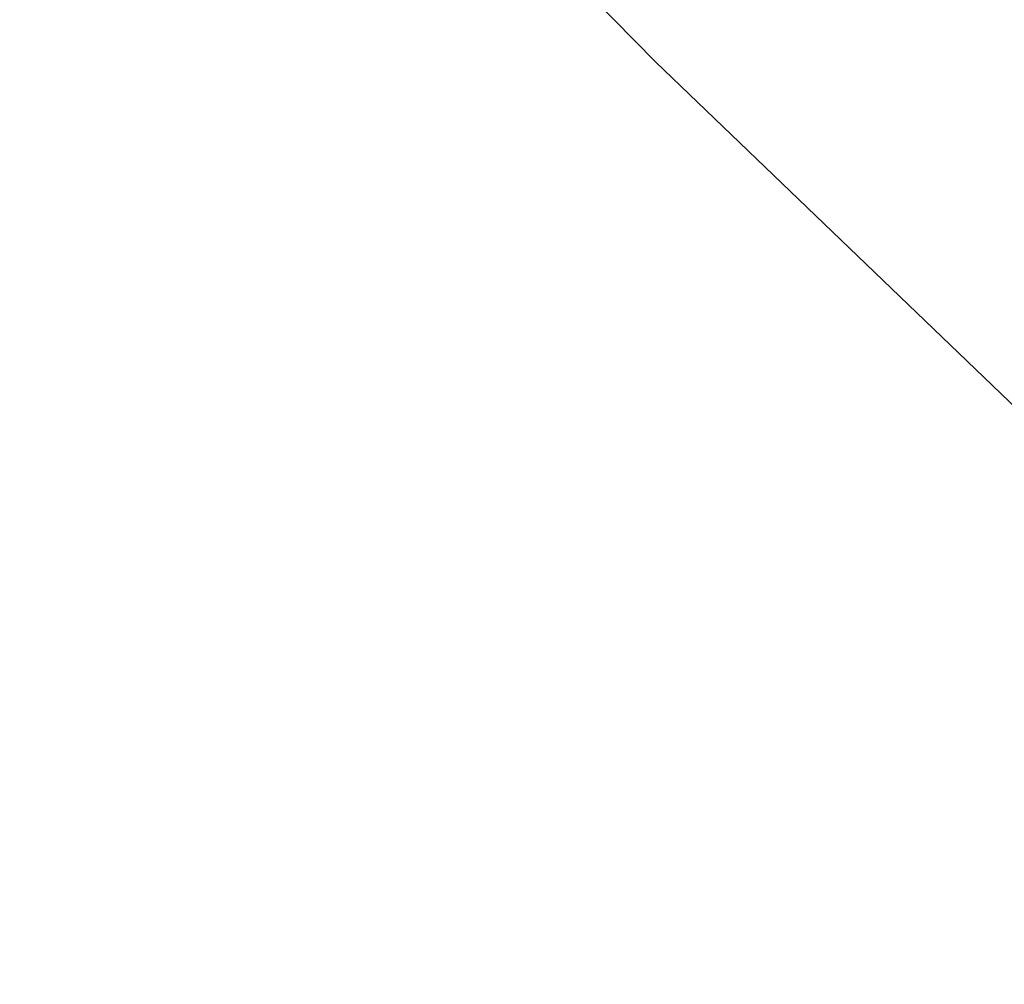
# Model space of a CAD drawing. Header units: millimetres. Extents: x 8 to 846, y 12 to 2113.
# Tile 72 of 256: x 707.547 to 707.76, y 690.561 to 690.77. Entities that reach past the tile are written whole.
import ezdxf

# ---------------------------------------------------------------- set-up
doc = ezdxf.new("R2010")
doc.units = ezdxf.units.MM

msp = doc.modelspace()

# ---------------------------------------------------------------- linework, layer by layer
at = {"color": 8, "linetype": 'Continuous', "lineweight": 0, "flags": 128}
msp.add_lwpolyline([(707.55053, 690.89691), (707.68438, 690.76056), (707.82085, 690.62933), (707.95929, 690.50384), (708.09904, 690.38469), (708.23942, 690.27245), (708.37978, 690.16766), (708.51944, 690.0708), (708.65773, 689.98235), (708.794, 689.90272), (708.9276, 689.8323), (709.0579, 689.77142), (709.18426, 689.72036), (709.30609, 689.67939), (709.42281, 689.64868), (709.53387, 689.62838), (709.63872, 689.6186), (709.73688, 689.61938), (709.82787, 689.63071), (709.91127, 689.65255), (709.98666, 689.68478), (709.98666, 689.68478)], dxfattribs=at)
at = {"color": 7, "linetype": 'Continuous', "lineweight": 30}
msp.add_open_spline([(704.35019, 692.87439), (704.35075, 692.87345), (704.35213, 692.87114), (704.35845, 692.86901), (704.3722, 692.86886), (704.39832, 692.86869), (704.44201, 692.86483), (704.49182, 692.85544), (704.54347, 692.84242), (704.59701, 692.82616), (704.66423, 692.80211), (704.74703, 692.7678), (704.84694, 692.7203), (704.96418, 692.65747), (705.09068, 692.5822), (705.21412, 692.50225), (705.3222, 692.42764), (705.41101, 692.36335), (705.48005, 692.31161), (705.54334, 692.26298), (705.61536, 692.20629), (705.71029, 692.12912), (705.8283, 692.02939), (705.96366, 691.9097), (706.14116, 691.74492), (706.35204, 691.53528), (706.58875, 691.28046), (706.77504, 691.06345), (706.90972, 690.89692), (706.99392, 690.78885), (707.06175, 690.69889), (707.1144, 690.62707), (707.15652, 690.56828), (707.20085, 690.50519), (707.25676, 690.42345), (707.32841, 690.31424), (707.41014, 690.18207), (707.49505, 690.03355), (707.58081, 689.8675), (707.65642, 689.69847), (707.71421, 689.53778), (707.75079, 689.39825), (707.75671, 689.32767), (707.75966, 689.29242)], degree=3, knots=[0, 0, 0, 0, 0.018846, 0.046207, 0.067841, 0.083633, 0.107637, 0.129723, 0.14382, 0.16016, 0.179223, 0.201059, 0.225606, 0.252839, 0.282199, 0.308511, 0.330547, 0.348281, 0.361694, 0.371295, 0.385079, 0.403191, 0.425641, 0.452256, 0.48009, 0.526809, 0.574025, 0.621746, 0.64436, 0.663764, 0.679953, 0.692932, 0.702704, 0.711962, 0.727548, 0.748038, 0.773415, 0.803669, 0.836352, 0.877285, 0.918247, 0.959168, 1, 1, 1, 1], dxfattribs=at)

doc.saveas('drawing.dxf')
